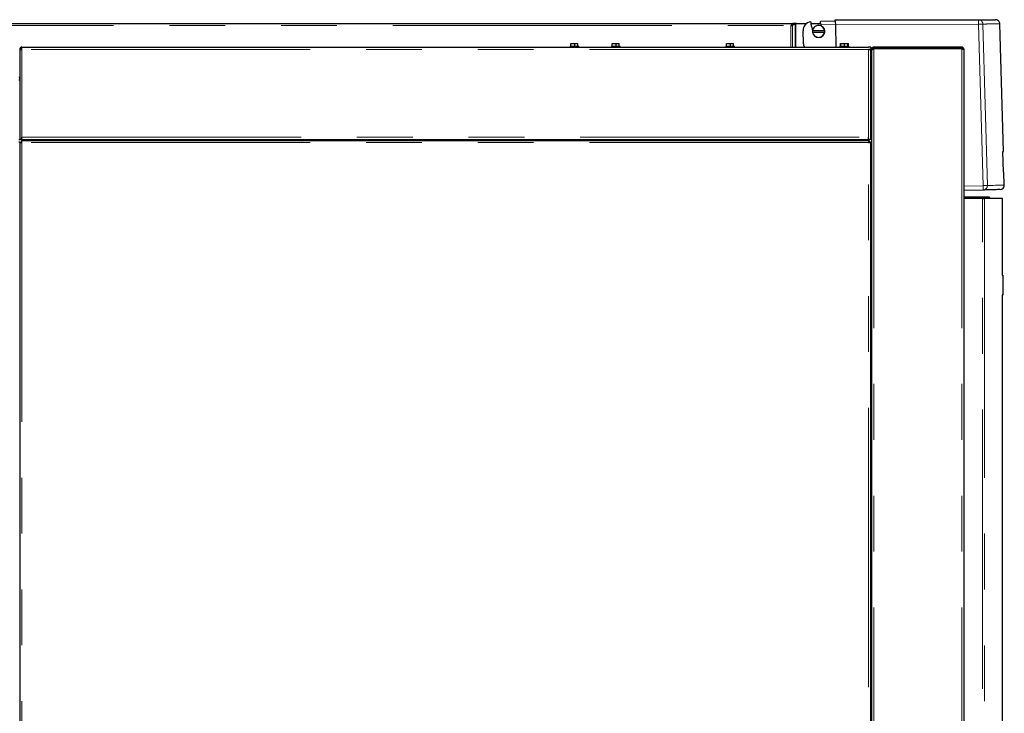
# Model space of a CAD drawing. Header units: millimetres. Extents: x 18 to 263, y 61 to 154.
# Tile 58 of 74: x 189 to 211, y 77 to 93. Entities that reach past the tile are written whole.
import ezdxf

# ---------------------------------------------------------------- set-up
doc = ezdxf.new("R2010")
doc.units = ezdxf.units.MM
doc.linetypes.add('PHANTOM', pattern=[12.7, 6.35, -1.27, 1.27, -1.27, 1.27, -1.27])

msp = doc.modelspace()

# ---------------------------------------------------------------- linework, layer by layer
at = {"color": 7, "linetype": 'Continuous', "lineweight": 25}
for p, q in [((207.345, 92.724), (210.604, 92.73)), ((159.208, 92.647), (206.389, 92.647)), ((206.344, 92.602), (206.338, 92.597)), ((206.338, 92.597), (206.338, 92.597)), ((206.356, 92.604), (206.401, 92.627)), ((206.37, 92.604), (206.356, 92.604)), ((206.37, 92.604), (206.431, 92.635)), ((206.389, 92.647), (206.389, 92.627)), ((206.458, 92.647), (206.389, 92.647)), ((206.431, 92.635), (206.416, 92.635)), ((206.448, 92.642), (206.463, 92.647)), ((206.458, 92.645), (206.458, 92.647)), ((206.463, 92.647), (206.458, 92.647)), ((206.463, 92.647), (206.696, 92.647)), ((206.788, 92.647), (207.009, 92.647)), ((206.798, 92.581), (206.806, 92.575)), ((207.008, 92.648), (207.011, 92.668)), ((207.008, 92.648), (207.014, 92.615)), ((207.346, 92.698), (207.01, 92.689)), ((207.011, 92.668), (207.01, 92.689)), ((207.348, 92.624), (207.362, 92.106)), ((211.17, 89.733), (211.089, 92.633)), ((206.62, 92.194), (206.612, 92.479)), ((206.831, 92.479), (206.827, 92.479)), ((206.827, 92.449), (206.831, 92.449)), ((207.102, 92.479), (206.831, 92.479)), ((206.831, 92.449), (207.102, 92.449)), ((207.106, 92.479), (207.102, 92.479)), ((207.102, 92.449), (207.106, 92.449)), ((188.793, 92.056), (188.818, 92.056)), ((188.793, 92.056), (188.793, 92.042)), ((188.818, 92.056), (188.818, 92.059)), ((188.843, 92.056), (188.843, 92.106)), ((188.843, 92.106), (208.103, 92.106)), ((201.313, 92.126), (201.313, 92.106)), ((201.313, 92.126), (201.513, 92.126)), ((201.333, 92.126), (201.333, 92.186)), ((201.333, 92.186), (201.419, 92.186)), ((201.419, 92.126), (201.419, 92.186)), ((201.419, 92.186), (201.493, 92.186)), ((201.493, 92.126), (201.493, 92.186)), ((201.513, 92.106), (201.513, 92.126)), ((202.253, 92.126), (202.253, 92.106)), ((202.253, 92.126), (202.453, 92.126)), ((202.273, 92.126), (202.273, 92.186)), ((202.273, 92.186), (202.359, 92.186)), ((202.359, 92.126), (202.359, 92.186)), ((202.359, 92.186), (202.433, 92.186)), ((202.433, 92.126), (202.433, 92.186)), ((202.453, 92.106), (202.453, 92.126)), ((204.853, 92.126), (204.853, 92.106)), ((204.853, 92.126), (205.053, 92.126)), ((204.873, 92.126), (204.873, 92.186)), ((204.873, 92.186), (204.959, 92.186)), ((204.959, 92.126), (204.959, 92.186)), ((204.959, 92.186), (205.033, 92.186)), ((205.033, 92.126), (205.033, 92.186)), ((205.053, 92.106), (205.053, 92.126)), ((207.453, 92.126), (207.453, 92.106)), ((207.453, 92.126), (207.653, 92.126)), ((207.462, 92.126), (207.462, 92.186)), ((207.462, 92.186), (207.473, 92.186)), ((207.473, 92.126), (207.473, 92.186)), ((207.473, 92.186), (207.559, 92.186)), ((207.559, 92.126), (207.559, 92.186)), ((207.559, 92.186), (207.633, 92.186)), ((207.633, 92.186), (207.644, 92.186)), ((207.633, 92.126), (207.633, 92.186)), ((207.644, 92.126), (207.644, 92.186)), ((207.653, 92.106), (207.653, 92.126)), ((208.153, 92.106), (208.103, 92.106)), ((208.153, 92.056), (208.103, 92.056)), ((208.128, 92.052), (208.128, 92.056)), ((208.153, 92.106), (208.153, 92.056)), ((208.153, 92.042), (208.153, 92.056)), ((208.198, 92.056), (208.173, 92.056)), ((208.173, 92.035), (208.173, 92.056)), ((208.223, 92.081), (208.223, 92.106)), ((210.223, 92.106), (208.223, 92.106)), ((210.223, 92.081), (208.223, 92.081)), ((210.223, 92.067), (208.223, 92.067)), ((208.308, 92.081), (208.308, 92.067)), ((210.088, 92.081), (210.088, 92.067)), ((210.223, 92.106), (210.223, 92.081)), ((210.273, 92.056), (210.273, 64.806)), ((188.793, 92.042), (188.793, 90.006)), ((208.153, 90.006), (208.153, 92.042)), ((208.153, 91.926), (208.173, 91.926)), ((208.153, 91.89), (208.173, 91.89)), ((208.153, 91.836), (208.173, 91.836)), ((208.173, 92.035), (208.173, 64.845)), ((208.153, 91.732), (208.173, 91.732)), ((208.153, 91.682), (208.173, 91.682)), ((188.793, 91.396), (188.783, 91.396)), ((208.173, 91.406), (208.153, 91.406)), ((208.153, 91.401), (208.173, 91.401)), ((188.793, 91.352), (188.773, 91.352)), ((208.153, 91.381), (208.173, 91.381)), ((208.153, 91.376), (208.173, 91.376)), ((208.153, 91.197), (208.173, 91.197)), ((208.153, 91.196), (208.173, 91.196)), ((208.153, 91.105), (208.173, 91.105)), ((208.153, 91.016), (208.173, 91.016)), ((188.843, 90.006), (188.843, 90.056)), ((208.103, 90.006), (208.103, 90.056)), ((188.773, 90.006), (188.793, 90.006)), ((188.793, 89.947), (188.773, 89.947)), ((188.843, 90.006), (188.793, 90.006)), ((188.793, 89.947), (188.793, 64.845)), ((188.793, 89.947), (188.818, 89.947)), ((188.818, 89.947), (188.84, 89.947)), ((188.832, 89.986), (208.114, 89.986)), ((188.832, 89.986), (188.832, 89.961)), ((188.843, 90.006), (208.103, 90.006)), ((190.189, 90.006), (190.189, 89.986)), ((190.241, 90.006), (190.241, 89.986)), ((190.345, 90.006), (190.345, 89.986)), ((190.397, 90.006), (190.397, 89.986)), ((196.488, 89.986), (196.488, 90.006)), ((196.548, 89.986), (196.548, 90.006)), ((196.968, 89.986), (196.968, 90.006)), ((205.933, 89.986), (205.933, 90.006)), ((205.951, 89.986), (205.948, 90.006)), ((206.243, 90.006), (206.243, 89.986)), ((206.413, 89.986), (206.413, 90.006)), ((206.433, 90.006), (206.433, 89.986)), ((206.44, 90.006), (206.44, 89.999)), ((206.44, 89.999), (206.492, 89.999)), ((206.453, 89.995), (206.44, 89.995)), ((206.44, 89.995), (206.44, 89.994)), ((206.44, 89.986), (206.44, 89.994)), ((206.44, 89.994), (206.453, 89.994)), ((206.453, 89.995), (206.453, 89.994)), ((206.453, 89.994), (206.453, 89.986)), ((206.492, 89.986), (206.492, 89.999)), ((206.506, 89.986), (206.506, 90.006)), ((206.513, 89.986), (206.513, 90.006)), ((206.533, 89.986), (206.533, 90.006)), ((206.549, 90.006), (206.549, 89.986)), ((206.601, 90.006), (206.601, 89.986)), ((206.705, 90.006), (206.705, 89.986)), ((206.757, 90.006), (206.757, 89.986)), ((208.153, 90.006), (208.103, 90.006)), ((208.114, 89.986), (208.114, 89.961)), ((208.114, 89.94), (208.114, 89.961)), ((208.153, 89.947), (208.128, 89.947)), ((208.153, 64.845), (208.153, 89.947)), ((208.173, 89.947), (208.153, 89.947)), ((211.174, 89.265), (211.161, 89.733)), ((211.183, 89.266), (211.174, 89.265)), ((211.191, 88.97), (211.183, 89.266)), ((210.709, 88.856), (210.273, 88.844)), ((210.273, 88.703), (210.837, 88.703)), ((210.837, 88.703), (210.857, 88.683)), ((210.273, 88.683), (210.857, 88.683)), ((210.698, 88.663), (210.273, 88.663)), ((210.698, 88.663), (210.738, 88.663)), ((211.147, 88.663), (210.738, 88.663)), ((210.857, 88.683), (210.857, 88.663)), ((211.147, 86.923), (211.147, 88.663)), ((211.143, 86.923), (211.157, 86.923)), ((211.157, 86.923), (211.157, 86.903)), ((211.157, 86.903), (211.157, 86.483)), ((211.157, 86.463), (211.143, 86.463)), ((211.147, 64.813), (211.147, 86.463)), ((211.157, 86.483), (211.157, 86.463))]:
    msp.add_line(p, q, dxfattribs=at)
at = {"color": 8, "linetype": 'PHANTOM', "lineweight": 18}
for p, q in [((159.178, 92.602), (206.344, 92.602)), ((206.338, 92.106), (206.338, 92.597)), ((206.37, 92.106), (206.37, 92.604)), ((206.431, 92.106), (206.431, 92.635)), ((206.448, 92.106), (206.448, 92.642)), ((207.014, 92.615), (207.348, 92.624)), ((207.348, 92.624), (210.607, 92.63)), ((210.709, 88.956), (210.607, 92.63)), ((210.805, 88.959), (210.703, 92.632)), ((208.103, 92.056), (188.843, 92.056)), ((188.843, 90.056), (188.843, 92.056)), ((208.103, 90.056), (208.103, 92.056)), ((208.223, 92.067), (208.223, 64.856)), ((210.223, 92.067), (210.223, 64.856)), ((188.793, 91.421), (188.773, 91.421)), ((208.153, 91.456), (208.173, 91.456)), ((208.173, 91.316), (208.153, 91.316)), ((188.843, 90.056), (208.103, 90.056)), ((208.103, 89.936), (188.843, 89.936)), ((188.843, 89.936), (188.843, 64.856)), ((196.523, 89.986), (196.523, 90.006)), ((196.598, 89.986), (196.598, 90.006)), ((205.913, 89.986), (205.913, 90.006)), ((208.103, 64.856), (208.103, 89.936)), ((210.709, 88.956), (210.273, 88.944)), ((210.698, 64.813), (210.698, 88.663)), ((210.738, 88.663), (210.738, 64.813)), ((211.157, 86.903), (211.143, 86.903)), ((211.143, 86.483), (211.157, 86.483))]:
    msp.add_line(p, q, dxfattribs=at)
at = {"color": 7, "linetype": 'Continuous', "lineweight": 25, "flags": 128}
msp.add_lwpolyline([(207.346, 92.698), (207.345, 92.709), (207.345, 92.718), (207.345, 92.723), (207.345, 92.724)], dxfattribs=at)
at = {"color": 8, "linetype": 'PHANTOM', "lineweight": 18, "flags": 128}
for points in [[(210.607, 92.63), (210.624, 92.63), (210.641, 92.631), (210.656, 92.631), (210.67, 92.631), (210.682, 92.632), (210.692, 92.632), (210.699, 92.632), (210.703, 92.632)], [(210.805, 88.959), (210.801, 88.959), (210.794, 88.959), (210.784, 88.958), (210.772, 88.958), (210.758, 88.958), (210.743, 88.957), (210.726, 88.957), (210.709, 88.956)], [(211.191, 88.97), (211.19, 88.97), (211.183, 88.97), (211.169, 88.969), (211.148, 88.969), (211.12, 88.968), (211.085, 88.967), (211.043, 88.966), (210.994, 88.964), (210.938, 88.963), (210.875, 88.961), (210.805, 88.959)]]:
    msp.add_lwpolyline(points, dxfattribs=at)
at = {"color": 8, "linetype": 'PHANTOM', "lineweight": 18}
for centre, radius, start, end in [((209.65, 92.653), 0.957, 358.5958, 4.5859), ((210.706, 88.956), 0.0994, 271.9484, 1.9448), ((209.754, 88.905), 0.957, 357.0955, 3.0903)]:
    msp.add_arc(centre, radius, start, end, dxfattribs=at)
at = {"color": 7, "linetype": 'Continuous', "lineweight": 25}
for centre, radius, start, end in [((206.812, 92.484), 0.2, 97.3311, 181.5919), ((207.346, 92.698), 0.56, 181.5919, 192.1062), ((207.346, 92.698), 0.554, 192.914, 201.4514), ((206.966, 92.464), 0.14, 6.1506, 173.8494), ((206.966, 92.464), 0.136, 6.3323, 173.6677), ((207.346, 92.698), 0.342, 194.0822, 198.0023), ((206.966, 92.464), 0.14, 173.8494, 186.1506), ((206.966, 92.464), 0.14, 186.1506, 353.8494), ((206.966, 92.464), 0.136, 186.3323, 353.6677), ((206.966, 92.464), 0.14, 353.8494, 6.1506), ((206.819, 92.2), 0.2, 181.5919, 207.7842), ((210.973, 96.619), 6.889, 271.5632, 271.6384), ((211.091, 88.967), 0.1, 271.5919, 1.5919)]:
    msp.add_arc(centre, radius, start, end, dxfattribs=at)
for points, knots in [([(210.604, 92.73), (210.649, 92.73), (210.74, 92.73), (210.841, 92.73), (210.919, 92.73), (210.967, 92.73), (210.99, 92.73), (210.987, 92.73), (210.986, 92.73)], [0, 0, 0, 0, 0.186633, 0.373212, 0.560059, 0.747232, 0.934403, 1, 1, 1, 1]), ([(211.089, 92.633), (211.087, 92.645), (211.085, 92.664), (211.072, 92.687), (211.059, 92.702), (211.043, 92.715), (211.02, 92.727), (211.001, 92.729), (210.989, 92.73)], [0, 0, 0, 0, 0.2398132, 0.3685943, 0.5000014, 0.6314158, 0.7601837, 1, 1, 1, 1]), ([(206.338, 92.597), (206.341, 92.597), (206.347, 92.599), (206.356, 92.6), (206.364, 92.602), (206.368, 92.603), (206.37, 92.604)], [0, 0, 0, 0, 0.249991, 0.499949, 0.749996, 1, 1, 1, 1]), ([(206.338, 92.597), (206.34, 92.597), (206.343, 92.599), (206.348, 92.6), (206.352, 92.602), (206.355, 92.603), (206.356, 92.604)], [0, 0, 0, 0, 0.249938, 0.499956, 0.749986, 1, 1, 1, 1]), ([(206.389, 92.647), (206.386, 92.646), (206.378, 92.645), (206.367, 92.635), (206.356, 92.62), (206.348, 92.608), (206.344, 92.602)], [0, 0, 0, 0, 0.249999, 0.500001, 0.749996, 1, 1, 1, 1]), ([(206.389, 92.627), (206.386, 92.627), (206.378, 92.626), (206.367, 92.62), (206.356, 92.612), (206.348, 92.605), (206.344, 92.602)], [0, 0, 0, 0, 0.249992, 0.499994, 0.749995, 1, 1, 1, 1]), ([(206.431, 92.635), (206.432, 92.635), (206.434, 92.637), (206.439, 92.638), (206.443, 92.64), (206.447, 92.641), (206.448, 92.642)], [0, 0, 0, 0, 0.249986, 0.499988, 0.749978, 1, 1, 1, 1]), ([(207.346, 92.698), (207.346, 92.694), (207.346, 92.684), (207.347, 92.666), (207.347, 92.646), (207.348, 92.632), (207.348, 92.624)], [0, 0, 0, 0, 0.239828, 0.486448, 0.739826, 1, 1, 1, 1]), ([(188.843, 92.106), (188.837, 92.106), (188.826, 92.105), (188.811, 92.096), (188.799, 92.083), (188.794, 92.069), (188.793, 92.06), (188.793, 92.056)], [0, 0, 0, 0, 0.218158, 0.436318, 0.654482, 0.872646, 1, 1, 1, 1]), ([(188.793, 92.042), (188.793, 92.043), (188.795, 92.045), (188.803, 92.048), (188.816, 92.051), (188.83, 92.054), (188.84, 92.056), (188.843, 92.056)], [0, 0, 0, 0, 0.218147, 0.436328, 0.654479, 0.872649, 1, 1, 1, 1]), ([(188.843, 92.081), (188.84, 92.081), (188.834, 92.08), (188.826, 92.076), (188.82, 92.068), (188.818, 92.062), (188.818, 92.057), (188.818, 92.056)], [0, 0, 0, 0, 0.228376, 0.456733, 0.68504, 0.91338, 1, 1, 1, 1]), ([(208.103, 92.056), (208.109, 92.055), (208.12, 92.053), (208.135, 92.05), (208.146, 92.047), (208.152, 92.044), (208.153, 92.043), (208.153, 92.042)], [0, 0, 0, 0, 0.21815, 0.43631, 0.65448, 0.872649, 1, 1, 1, 1]), ([(208.223, 92.106), (208.217, 92.106), (208.205, 92.105), (208.19, 92.095), (208.179, 92.082), (208.173, 92.068), (208.173, 92.059), (208.173, 92.056)], [0, 0, 0, 0, 0.221087, 0.44221, 0.663332, 0.884453, 1, 1, 1, 1]), ([(208.173, 92.035), (208.173, 92.037), (208.175, 92.042), (208.185, 92.05), (208.199, 92.057), (208.213, 92.063), (208.221, 92.066), (208.223, 92.067)], [0, 0, 0, 0, 0.232305, 0.464706, 0.697081, 0.929477, 1, 1, 1, 1]), ([(208.223, 92.081), (208.22, 92.081), (208.213, 92.08), (208.205, 92.075), (208.2, 92.067), (208.198, 92.061), (208.198, 92.057), (208.198, 92.056)], [0, 0, 0, 0, 0.239489, 0.479077, 0.718476, 0.957945, 1, 1, 1, 1]), ([(208.216, 92.081), (208.215, 92.079), (208.214, 92.072), (208.213, 92.063), (208.212, 92.056)], [0, 0, 0, 0, 0.265569, 1, 1, 1, 1]), ([(208.223, 92.081), (208.222, 92.081), (208.22, 92.08), (208.217, 92.074), (208.215, 92.068), (208.214, 92.064), (208.214, 92.063)], [0, 0, 0, 0, 0.307371, 0.614725, 0.922089, 1, 1, 1, 1]), ([(210.148, 92.067), (210.14, 92.071), (210.121, 92.08), (210.1, 92.081), (210.088, 92.081)], [0, 0, 0, 0, 0.41699, 1, 1, 1, 1]), ([(210.213, 92.067), (210.214, 92.069), (210.215, 92.074), (210.218, 92.079), (210.221, 92.081), (210.222, 92.081), (210.223, 92.081)], [0, 0, 0, 0, 0.234542, 0.55617, 0.877873, 1, 1, 1, 1]), ([(210.273, 92.056), (210.272, 92.063), (210.271, 92.076), (210.259, 92.093), (210.242, 92.104), (210.229, 92.106), (210.223, 92.106)], [0, 0, 0, 0, 0.24999, 0.5, 0.750014, 1, 1, 1, 1]), ([(210.246, 92.064), (210.246, 92.064), (210.246, 92.068), (210.241, 92.074), (210.233, 92.08), (210.226, 92.081), (210.223, 92.081)], [0, 0, 0, 0, 0.069923, 0.37994, 0.689976, 1, 1, 1, 1]), ([(210.223, 92.067), (210.229, 92.066), (210.242, 92.064), (210.259, 92.062), (210.271, 92.059), (210.272, 92.057), (210.273, 92.056)], [0, 0, 0, 0, 0.24999, 0.5, 0.750014, 1, 1, 1, 1]), ([(188.793, 89.947), (188.794, 89.946), (188.795, 89.944), (188.807, 89.942), (188.823, 89.939), (188.836, 89.937), (188.843, 89.936)], [0, 0, 0, 0, 0.249987, 0.499998, 0.749997, 1, 1, 1, 1]), ([(188.818, 89.947), (188.818, 89.946), (188.819, 89.944), (188.825, 89.942), (188.833, 89.939), (188.84, 89.937), (188.843, 89.936)], [0, 0, 0, 0, 0.250001, 0.500016, 0.749998, 1, 1, 1, 1]), ([(188.843, 89.936), (188.842, 89.943), (188.84, 89.956), (188.837, 89.973), (188.835, 89.984), (188.833, 89.986), (188.832, 89.986)], [0, 0, 0, 0, 0.250015, 0.499999, 0.750008, 1, 1, 1, 1]), ([(188.843, 89.936), (188.842, 89.94), (188.84, 89.946), (188.837, 89.954), (188.835, 89.96), (188.833, 89.961), (188.832, 89.961)], [0, 0, 0, 0, 0.250002, 0.499999, 0.749998, 1, 1, 1, 1]), ([(205.803, 89.986), (205.803, 89.987), (205.803, 89.992), (205.803, 89.999), (205.803, 90.006)], [0, 0, 0, 0, 0.09986, 1, 1, 1, 1]), ([(208.114, 89.986), (208.113, 89.986), (208.111, 89.984), (208.108, 89.973), (208.106, 89.956), (208.104, 89.943), (208.103, 89.936)], [0, 0, 0, 0, 0.249994, 0.500001, 0.749987, 1, 1, 1, 1]), ([(208.114, 89.961), (208.113, 89.961), (208.111, 89.96), (208.108, 89.954), (208.106, 89.946), (208.104, 89.94), (208.103, 89.936)], [0, 0, 0, 0, 0.250011, 0.5, 0.750005, 1, 1, 1, 1]), ([(208.103, 89.936), (208.109, 89.937), (208.122, 89.939), (208.139, 89.942), (208.151, 89.944), (208.152, 89.946), (208.153, 89.947)], [0, 0, 0, 0, 0.24999, 0.5, 0.750014, 1, 1, 1, 1]), ([(208.103, 89.936), (208.106, 89.937), (208.113, 89.939), (208.121, 89.942), (208.127, 89.944), (208.127, 89.946), (208.128, 89.947)], [0, 0, 0, 0, 0.249969, 0.499972, 0.749991, 1, 1, 1, 1]), ([(211.091, 88.867), (211.091, 88.867), (211.091, 88.867), (211.063, 88.866), (211.012, 88.865), (210.935, 88.863), (210.837, 88.86), (210.752, 88.857), (210.709, 88.856)], [0, 0, 0, 0, 0.120209, 0.296444, 0.472715, 0.648564, 0.824254, 1, 1, 1, 1])]:
    msp.add_open_spline(points, degree=3, knots=knots, dxfattribs=at)
at = {"color": 8, "linetype": 'PHANTOM', "lineweight": 18}
for points, knots in [([(210.604, 92.73), (210.616, 92.728), (210.636, 92.726), (210.658, 92.714), (210.674, 92.701), (210.686, 92.686), (210.699, 92.664), (210.701, 92.645), (210.703, 92.632)], [0, 0, 0, 0, 0.2398028, 0.3845652, 0.4999848, 0.6313997, 0.7601851, 1, 1, 1, 1]), ([(210.703, 92.632), (210.748, 92.632), (210.839, 92.633), (210.941, 92.633), (211.019, 92.633), (211.068, 92.633), (211.09, 92.633), (211.087, 92.633), (211.086, 92.633)], [0, 0, 0, 0, 0.18698, 0.373817, 0.560509, 0.747058, 0.933463, 1, 1, 1, 1])]:
    msp.add_open_spline(points, degree=3, knots=knots, dxfattribs=at)

doc.saveas('drawing.dxf')
